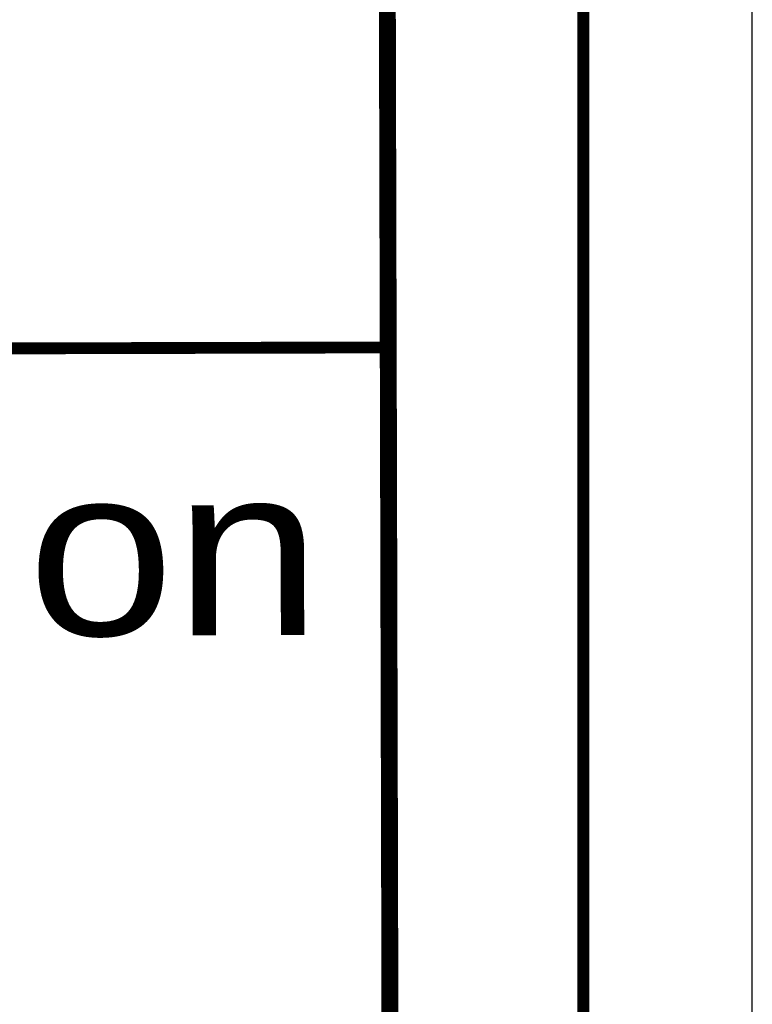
# Model space of a CAD drawing. Extents: x 0 to 1135, y 0 to 420.
# Tile 47 of 76: x 1113 to 1135, y 29 to 58. Entities that reach past the tile are written whole.
import ezdxf
from ezdxf.enums import TextEntityAlignment as Align

# ---------------------------------------------------------------- set-up
doc = ezdxf.new("R2010")
doc.units = 0
doc.header["$LTSCALE"] = 2
doc.header["$MEASUREMENT"] = 0
doc.linetypes.add('AUSGEZOGEN', pattern=[0])
doc.layers.add('LEGENDE', color=7, linetype='AUSGEZOGEN')
doc.layers.add('RAHMEN', color=250, linetype='AUSGEZOGEN')
doc.styles.add('UNIR-H', font='unir_h.shx', dxfattribs={"width": 0.8})

msp = doc.modelspace()

# ---------------------------------------------------------------- linework, layer by layer
at = {"layer": 'LEGENDE'}
for points, const_width in [([(1124.323, 10.811), (1124.142, 81.311)], 0.5), ([(1057.226, 48.389), (1124.226, 48.561)], 0.35)]:
    msp.add_lwpolyline(points, dxfattribs=dict(at, const_width=const_width))
at = {"layer": 'RAHMEN'}
msp.add_line((1135, 0), (1135, 420), dxfattribs=at)
at = {"layer": 'RAHMEN', "const_width": 0.35}
msp.add_lwpolyline([(25, 5), (1130, 5), (1130, 415), (25, 415), (25, 5)], dxfattribs=at)

# ---------------------------------------------------------------- texts
at = {"layer": 'LEGENDE', "style": 'UNIR-H', "width": 1.0947}
msp.add_text('Autobahndirektion', height=5, rotation=0.1472, dxfattribs=at).set_placement((1059.248, 39.894), (1122.248, 40.056), align=Align.FIT)

doc.saveas('drawing.dxf')
